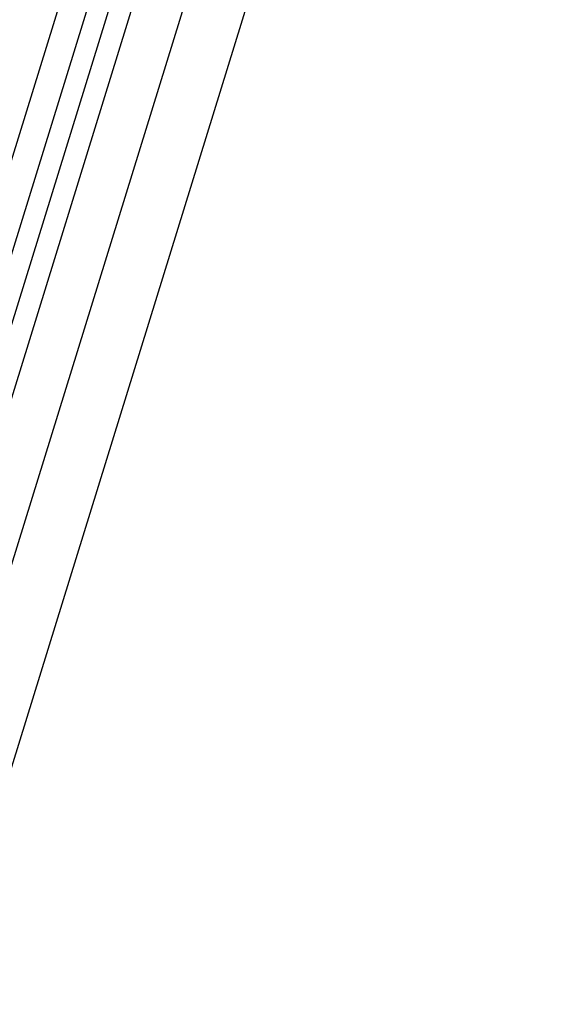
# Model space of a CAD drawing. Header units: millimetres. Extents: x 0 to 594, y 1 to 420.
# Tile 45 of 202: x 277 to 286, y 80 to 96. Entities that reach past the tile are written whole.
import ezdxf

# ---------------------------------------------------------------- set-up
doc = ezdxf.new("R2010")
doc.units = ezdxf.units.MM
doc.header["$LTSCALE"] = 32.67
for name, color, linetype in [('61753N-0_DXF_CONTINUOUS_LINE', 7, 'CONTINUOUS'), ('61787N-0_DXF_CONTINUOUS_LINE', 7, 'CONTINUOUS'), ('61852N-2_DXF_CONTINUOUS_LINE', 7, 'CONTINUOUS')]:
    doc.layers.add(name, color=color, linetype=linetype)

msp = doc.modelspace()

# ---------------------------------------------------------------- linework, layer by layer
at = {"layer": '61753N-0_DXF_CONTINUOUS_LINE', "color": 7, "linetype": 'Continuous'}
msp.add_line((272.5447, 73.3763), (284.9627, 113.5609), dxfattribs=at)
at = {"layer": '61787N-0_DXF_CONTINUOUS_LINE', "color": 3, "linetype": 'Continuous'}
msp.add_line((285.6966, 112.6285), (273.2786, 72.4439), dxfattribs=at)
at = {"layer": '61852N-2_DXF_CONTINUOUS_LINE', "color": 9, "linetype": 'Continuous'}
for p, q in [((270.9853, 74.9614), (283.4033, 115.146)), ((271.4297, 74.8521), (283.8477, 115.0368)), ((284.1524, 114.8823), (271.7344, 74.6976)), ((284.4437, 114.6186), (272.0257, 74.4339))]:
    msp.add_line(p, q, dxfattribs=at)
at = {"layer": '61852N-2_DXF_CONTINUOUS_LINE', "color": 7, "linetype": 'Continuous'}
msp.add_line((272.5447, 73.3763), (284.9627, 113.5609), dxfattribs=at)

doc.saveas('drawing.dxf')
